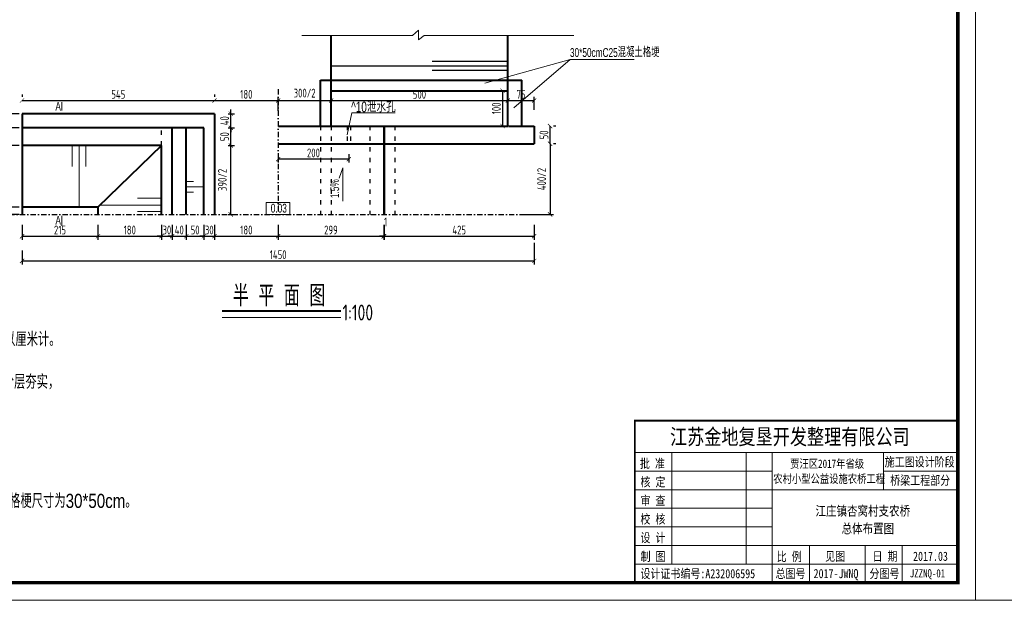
# Model space of a CAD drawing. Header units: inches. Extents: x 112594 to 193184, y 44995 to 116598.
# Tile 81 of 153: x 114130 to 116918, y 103116 to 104759. Entities that reach past the tile are written whole.
import ezdxf

# ---------------------------------------------------------------- set-up
doc = ezdxf.new("R2010")
doc.units = ezdxf.units.IN
doc.header["$MEASUREMENT"] = 0
doc.linetypes.add('ACAD_ISO03W100', pattern=[30, 12, -18])
doc.linetypes.add('DASHDOTX2', pattern=[2, 1, -0.5, 0, -0.5])
doc.layers.get('0').update_dxf_attribs({"lineweight": 15})
for name, color, linetype in [('1', 7, 'Continuous'), ('轴线', 3, 'DASHDOTX2'), ('配筋2', 2, 'Continuous')]:
    doc.layers.add(name, color=color, linetype=linetype)
for name, color, linetype, lineweight in [('BM1', 7, 'Continuous', 15), ('原石', 6, 'Continuous', 40), ('文字', 7, 'Continuous', 20), ('虚线', 2, 'ACAD_ISO03W100', 25), ('轮廓线', 1, 'Continuous', 40)]:
    doc.layers.add(name, color=color, linetype=linetype, lineweight=lineweight)
doc.styles.add('hz-e', font='hztxt_e.shx', dxfattribs={"width": 0.75, "bigfont": 'hztxt.shx'})
doc.styles.add('HZTXT', font='tssdeng.shx', dxfattribs={"width": 0.75, "bigfont": 'hztxt.shx'})
doc.styles.get("Standard").update_dxf_attribs({"font": 'hztxt_e.shx', "width": 0.7, "bigfont": 'hztxt.shx'})
doc.styles.add('图框', font='SIMFANG.TTF', dxfattribs={"width": 0.8, "height": 4})
doc.dimstyles.new('3', dxfattribs={"dimtxt": 25, "dimasz": 12, "dimexe": 10, "dimexo": 30, "dimgap": 5, "dimtad": 1, "dimdec": 0, "dimzin": 0, "dimdsep": 46, "dimtxsty": 'HZTXT', "dimblk": 'ARCHTICK', "dimcen": 0, "dimclrt": 7, "dimazin": 2, "dimtfac": 1, "dimtdec": 0, "dimtix": 1, "dimtmove": 2, "dimatfit": 3, "dimfxl": 250, "dimtolj": 1, "dimtzin": 0, "dimarcsym": 0})

# ---------------------------------------------------------------- blocks, each defined once
blk = doc.blocks.new('_ArchTick')
at = {"color": 0, "linetype": 'ByBlock', "const_width": 0.15}
blk.add_lwpolyline([(-0.5, -0.5), (0.5, 0.5)], dxfattribs=at)
blk = doc.blocks.new('*D2134')
at = {"color": 0, "lineweight": -2}
for p, q in [((114137.1, 104547.1), (114137.1, 104540.6)), ((114137.1, 104530.6), (114682.1, 104530.6)), ((114682.1, 104547.1), (114682.1, 104540.6))]:
    blk.add_line(p, q, dxfattribs=at)
at = {"color": 0, "lineweight": -2, "xscale": 12, "yscale": 12, "zscale": 12, "rotation": 180}
blk.add_blockref('_ArchTick', (114137.1, 104530.6), dxfattribs=at)
at = {"color": 0, "lineweight": -2, "xscale": 12, "yscale": 12, "zscale": 12}
blk.add_blockref('_ArchTick', (114682.1, 104530.6), dxfattribs=at)
at = {"color": 7, "insert": (114409.6, 104548.1), "char_height": 25, "attachment_point": 5, "style": 'HZTXT'}
blk.add_mtext('\\A1;545', dxfattribs=at)
blk = doc.blocks.new('*D2135')
at = {"color": 0, "lineweight": -2}
for p, q in [((114137.1, 104178.3), (114137.1, 104136.6)), ((114352.1, 104178.3), (114352.1, 104136.6)), ((114137.1, 104146.6), (114352.1, 104146.6))]:
    blk.add_line(p, q, dxfattribs=at)
at = {"color": 0, "lineweight": -2, "xscale": 12, "yscale": 12, "zscale": 12, "rotation": 180}
blk.add_blockref('_ArchTick', (114137.1, 104146.6), dxfattribs=at)
at = {"color": 0, "lineweight": -2, "xscale": 12, "yscale": 12, "zscale": 12}
blk.add_blockref('_ArchTick', (114352.1, 104146.6), dxfattribs=at)
at = {"color": 7, "insert": (114244.6, 104164.1), "char_height": 25, "attachment_point": 5, "style": 'HZTXT'}
blk.add_mtext('\\A1;215', dxfattribs=at)
blk = doc.blocks.new('*D2136')
at = {"color": 0, "lineweight": -2}
for p, q in [((114352.1, 104178.3), (114352.1, 104136.6)), ((114532.1, 104178.3), (114532.1, 104136.6)), ((114352.1, 104146.6), (114532.1, 104146.6))]:
    blk.add_line(p, q, dxfattribs=at)
at = {"color": 0, "lineweight": -2, "xscale": 12, "yscale": 12, "zscale": 12, "rotation": 180}
blk.add_blockref('_ArchTick', (114352.1, 104146.6), dxfattribs=at)
at = {"color": 0, "lineweight": -2, "xscale": 12, "yscale": 12, "zscale": 12}
blk.add_blockref('_ArchTick', (114532.1, 104146.6), dxfattribs=at)
at = {"color": 7, "insert": (114442.1, 104164.1), "char_height": 25, "attachment_point": 5, "style": 'HZTXT'}
blk.add_mtext('\\A1;180', dxfattribs=at)
blk = doc.blocks.new('*D2181')
at = {"color": 0, "lineweight": -2}
for p, q in [((114532.1, 104178.3), (114532.1, 104136.6)), ((114562.1, 104178.3), (114562.1, 104136.6)), ((114532.1, 104146.6), (114520.1, 104146.6)), ((114532.1, 104146.6), (114562.1, 104146.6)), ((114562.1, 104146.6), (114574.1, 104146.6))]:
    blk.add_line(p, q, dxfattribs=at)
at = {"color": 0, "lineweight": -2, "xscale": 12, "yscale": 12, "zscale": 12}
blk.add_blockref('_ArchTick', (114532.1, 104146.6), dxfattribs=at)
at = {"color": 0, "lineweight": -2, "xscale": 12, "yscale": 12, "zscale": 12, "rotation": 180}
blk.add_blockref('_ArchTick', (114562.1, 104146.6), dxfattribs=at)
at = {"color": 7, "insert": (114547.1, 104164.1), "char_height": 25, "attachment_point": 5, "style": 'HZTXT'}
blk.add_mtext('\\A1;30', dxfattribs=at)
blk = doc.blocks.new('*D2137')
at = {"color": 0, "lineweight": -2}
for p, q in [((114562.1, 104178.3), (114562.1, 104136.6)), ((114602.1, 104178.3), (114602.1, 104136.6)), ((114562.1, 104146.6), (114550.1, 104146.6)), ((114562.1, 104146.6), (114602.1, 104146.6)), ((114602.1, 104146.6), (114614.1, 104146.6))]:
    blk.add_line(p, q, dxfattribs=at)
at = {"color": 0, "lineweight": -2, "xscale": 12, "yscale": 12, "zscale": 12}
blk.add_blockref('_ArchTick', (114562.1, 104146.6), dxfattribs=at)
at = {"color": 0, "lineweight": -2, "xscale": 12, "yscale": 12, "zscale": 12, "rotation": 180}
blk.add_blockref('_ArchTick', (114602.1, 104146.6), dxfattribs=at)
at = {"color": 7, "insert": (114582.1, 104164.1), "char_height": 25, "attachment_point": 5, "style": 'HZTXT'}
blk.add_mtext('\\A1;40', dxfattribs=at)
blk = doc.blocks.new('*D2182')
at = {"color": 0, "lineweight": -2}
for p, q in [((114602.1, 104178.3), (114602.1, 104136.6)), ((114652.1, 104178.3), (114652.1, 104136.6)), ((114602.1, 104146.6), (114652.1, 104146.6))]:
    blk.add_line(p, q, dxfattribs=at)
at = {"color": 0, "lineweight": -2, "xscale": 12, "yscale": 12, "zscale": 12, "rotation": 180}
blk.add_blockref('_ArchTick', (114602.1, 104146.6), dxfattribs=at)
at = {"color": 0, "lineweight": -2, "xscale": 12, "yscale": 12, "zscale": 12}
blk.add_blockref('_ArchTick', (114652.1, 104146.6), dxfattribs=at)
at = {"color": 7, "insert": (114627.1, 104164.1), "char_height": 25, "attachment_point": 5, "style": 'HZTXT'}
blk.add_mtext('\\A1;50', dxfattribs=at)
blk = doc.blocks.new('*D2183')
at = {"color": 0, "lineweight": -2}
for p, q in [((115161.1, 104178.3), (115161.1, 104136.6)), ((115162.1, 104178.3), (115162.1, 104136.6)), ((115161.1, 104146.6), (115149.1, 104146.6)), ((115161.1, 104146.6), (115162.1, 104146.6)), ((115162.1, 104146.6), (115174.1, 104146.6))]:
    blk.add_line(p, q, dxfattribs=at)
at = {"color": 0, "lineweight": -2, "xscale": 12, "yscale": 12, "zscale": 12}
blk.add_blockref('_ArchTick', (115161.1, 104146.6), dxfattribs=at)
at = {"color": 0, "lineweight": -2, "xscale": 12, "yscale": 12, "zscale": 12, "rotation": 180}
blk.add_blockref('_ArchTick', (115162.1, 104146.6), dxfattribs=at)
at = {"color": 7, "insert": (115166.5, 104187), "char_height": 25, "attachment_point": 5, "style": 'HZTXT'}
blk.add_mtext('\\A1;1', dxfattribs=at)
blk = doc.blocks.new('*D2184')
at = {"color": 0, "lineweight": -2}
for p, q in [((115162.1, 104178.3), (115162.1, 104136.6)), ((115587.1, 104178.3), (115587.1, 104136.6)), ((115162.1, 104146.6), (115587.1, 104146.6))]:
    blk.add_line(p, q, dxfattribs=at)
at = {"color": 0, "lineweight": -2, "xscale": 12, "yscale": 12, "zscale": 12, "rotation": 180}
blk.add_blockref('_ArchTick', (115162.1, 104146.6), dxfattribs=at)
at = {"color": 0, "lineweight": -2, "xscale": 12, "yscale": 12, "zscale": 12}
blk.add_blockref('_ArchTick', (115587.1, 104146.6), dxfattribs=at)
at = {"color": 7, "insert": (115374.6, 104164.1), "char_height": 25, "attachment_point": 5, "style": 'HZTXT'}
blk.add_mtext('\\A1;425', dxfattribs=at)
blk = doc.blocks.new('*D2138')
at = {"color": 0, "lineweight": -2}
for p, q in [((115587.1, 104127.5), (115587.1, 104066.7)), ((114137.1, 104106.6), (114137.1, 104066.7)), ((114137.1, 104076.7), (115587.1, 104076.7))]:
    blk.add_line(p, q, dxfattribs=at)
at = {"color": 0, "lineweight": -2, "xscale": 12, "yscale": 12, "zscale": 12, "rotation": 180}
blk.add_blockref('_ArchTick', (114137.1, 104076.7), dxfattribs=at)
at = {"color": 0, "lineweight": -2, "xscale": 12, "yscale": 12, "zscale": 12}
blk.add_blockref('_ArchTick', (115587.1, 104076.7), dxfattribs=at)
at = {"color": 7, "insert": (114862.1, 104094.2), "char_height": 25, "attachment_point": 5, "style": 'HZTXT'}
blk.add_mtext('\\A1;1450', dxfattribs=at)
blk = doc.blocks.new('*D2139')
at = {"color": 0, "lineweight": -2}
for p, q in [((114129, 104228.3), (114080.1, 104228.3)), ((114090.1, 104228.3), (114090.1, 104240.3)), ((114090.1, 104228.3), (114090.1, 104208.3)), ((114129, 104208.3), (114080.1, 104208.3)), ((114090.1, 104208.3), (114090.1, 104196.3))]:
    blk.add_line(p, q, dxfattribs=at)
at = {"color": 0, "lineweight": -2, "xscale": 12, "yscale": 12, "zscale": 12}
for p, rotation in [((114090.1, 104228.3), 270), ((114090.1, 104208.3), 90)]:
    blk.add_blockref('_ArchTick', p, dxfattribs=dict(at, rotation=rotation))
at = {"color": 7, "insert": (114072.6, 104218.3), "char_height": 25, "attachment_point": 5, "rotation": 90, "style": 'HZTXT'}
blk.add_mtext('\\A1;20', dxfattribs=at)
blk = doc.blocks.new('*D2140')
at = {"color": 0, "lineweight": -2}
for p, q in [((115632, 104408.3), (115632, 104458.3)), ((115648.1, 104458.3), (115642, 104458.3)), ((115648.1, 104408.3), (115642, 104408.3))]:
    blk.add_line(p, q, dxfattribs=at)
at = {"color": 0, "lineweight": -2, "xscale": 12, "yscale": 12, "zscale": 12}
for p, rotation in [((115632, 104458.3), 90), ((115632, 104408.3), 270)]:
    blk.add_blockref('_ArchTick', p, dxfattribs=dict(at, rotation=rotation))
at = {"color": 7, "insert": (115614.5, 104433.3), "char_height": 25, "attachment_point": 5, "rotation": 90, "style": 'HZTXT'}
blk.add_mtext('\\A1;50', dxfattribs=at)
blk = doc.blocks.new('*D2141')
at = {"color": 0, "lineweight": -2}
for p, q in [((114720.7, 104403.3), (114738.2, 104403.3)), ((114728.2, 104208.3), (114728.2, 104403.3)), ((114720.7, 104208.3), (114738.2, 104208.3))]:
    blk.add_line(p, q, dxfattribs=at)
at = {"color": 0, "lineweight": -2, "xscale": 12, "yscale": 12, "zscale": 12}
for p, rotation in [((114728.2, 104403.3), 90), ((114728.2, 104208.3), 270)]:
    blk.add_blockref('_ArchTick', p, dxfattribs=dict(at, rotation=rotation))
at = {"color": 7, "insert": (114704.1, 104305.8), "char_height": 25, "attachment_point": 5, "rotation": 90, "style": 'HZTXT'}
blk.add_mtext('\\A1;390/2', dxfattribs=at)
blk = doc.blocks.new('*D2142')
at = {"color": 0, "lineweight": -2}
for p, q in [((114720.7, 104453.3), (114738.2, 104453.3)), ((114728.2, 104403.3), (114728.2, 104453.3)), ((114720.7, 104403.3), (114738.2, 104403.3))]:
    blk.add_line(p, q, dxfattribs=at)
at = {"color": 0, "lineweight": -2, "xscale": 12, "yscale": 12, "zscale": 12}
for p, rotation in [((114728.2, 104453.3), 90), ((114728.2, 104403.3), 270)]:
    blk.add_blockref('_ArchTick', p, dxfattribs=dict(at, rotation=rotation))
at = {"color": 7, "insert": (114710.7, 104428.3), "char_height": 25, "attachment_point": 5, "rotation": 90, "style": 'HZTXT'}
blk.add_mtext('\\A1;50', dxfattribs=at)
blk = doc.blocks.new('*D2143')
at = {"color": 0, "lineweight": -2}
for p, q in [((114728.2, 104493.3), (114728.2, 104505.3)), ((114720.7, 104493.3), (114738.2, 104493.3)), ((114728.2, 104453.3), (114728.2, 104493.3)), ((114720.7, 104453.3), (114738.2, 104453.3)), ((114728.2, 104453.3), (114728.2, 104441.3))]:
    blk.add_line(p, q, dxfattribs=at)
at = {"color": 0, "lineweight": -2, "xscale": 12, "yscale": 12, "zscale": 12}
for p, rotation in [((114728.2, 104493.3), 270), ((114728.2, 104453.3), 90)]:
    blk.add_blockref('_ArchTick', p, dxfattribs=dict(at, rotation=rotation))
at = {"color": 7, "insert": (114710.7, 104473.3), "char_height": 25, "attachment_point": 5, "rotation": 90, "style": 'HZTXT'}
blk.add_mtext('\\A1;40', dxfattribs=at)
blk = doc.blocks.new('*D2144')
at = {"color": 0, "lineweight": -2}
for p, q in [((115632, 104408.3), (115632, 104208.3)), ((115648.1, 104408.3), (115642, 104408.3)), ((115548.1, 104208.3), (115642, 104208.3))]:
    blk.add_line(p, q, dxfattribs=at)
at = {"color": 0, "lineweight": -2, "xscale": 12, "yscale": 12, "zscale": 12}
for p, rotation in [((115632, 104408.3), 90), ((115632, 104208.3), 270)]:
    blk.add_blockref('_ArchTick', p, dxfattribs=dict(at, rotation=rotation))
at = {"color": 7, "insert": (115608, 104308.3), "char_height": 25, "attachment_point": 5, "rotation": 90, "style": 'HZTXT'}
blk.add_mtext('\\A1;400/2', dxfattribs=at)
blk = doc.blocks.new('*D2147')
at = {"color": 0, "lineweight": -2}
for p, q in [((114862.1, 104378.3), (114862.1, 104354.7)), ((115062.1, 104364.7), (114862.1, 104364.7)), ((115062.1, 104378.3), (115062.1, 104354.7))]:
    blk.add_line(p, q, dxfattribs=at)
at = {"color": 0, "lineweight": -2, "xscale": 12, "yscale": 12, "zscale": 12, "rotation": 180}
blk.add_blockref('_ArchTick', (114862.1, 104364.7), dxfattribs=at)
at = {"color": 0, "lineweight": -2, "xscale": 12, "yscale": 12, "zscale": 12}
blk.add_blockref('_ArchTick', (115062.1, 104364.7), dxfattribs=at)
at = {"color": 7, "insert": (114962.1, 104382.2), "char_height": 25, "attachment_point": 5, "style": 'HZTXT'}
blk.add_mtext('\\A1;200', dxfattribs=at)
blk = doc.blocks.new('*D2149')
at = {"color": 0, "lineweight": -2}
for p, q in [((114862.1, 104178.3), (114862.1, 104136.6)), ((115161.1, 104178.3), (115161.1, 104136.6)), ((114862.1, 104146.6), (115161.1, 104146.6))]:
    blk.add_line(p, q, dxfattribs=at)
at = {"color": 0, "lineweight": -2, "xscale": 12, "yscale": 12, "zscale": 12, "rotation": 180}
blk.add_blockref('_ArchTick', (114862.1, 104146.6), dxfattribs=at)
at = {"color": 0, "lineweight": -2, "xscale": 12, "yscale": 12, "zscale": 12}
blk.add_blockref('_ArchTick', (115161.1, 104146.6), dxfattribs=at)
at = {"color": 7, "insert": (115011.6, 104164.1), "char_height": 25, "attachment_point": 5, "style": 'HZTXT'}
blk.add_mtext('\\A1;299', dxfattribs=at)
blk = doc.blocks.new('*D2150')
at = {"color": 0, "lineweight": -2}
for p, q in [((114682.1, 104547.1), (114682.1, 104540.6)), ((114682.1, 104530.6), (114862.1, 104530.6)), ((114862.1, 104533.9), (114862.1, 104540.6))]:
    blk.add_line(p, q, dxfattribs=at)
at = {"color": 0, "lineweight": -2, "xscale": 12, "yscale": 12, "zscale": 12, "rotation": 180}
blk.add_blockref('_ArchTick', (114682.1, 104530.6), dxfattribs=at)
at = {"color": 0, "lineweight": -2, "xscale": 12, "yscale": 12, "zscale": 12}
blk.add_blockref('_ArchTick', (114862.1, 104530.6), dxfattribs=at)
at = {"color": 7, "insert": (114772.1, 104548.1), "char_height": 25, "attachment_point": 5, "style": 'HZTXT'}
blk.add_mtext('\\A1;180', dxfattribs=at)
blk = doc.blocks.new('*D2151')
at = {"color": 0, "lineweight": -2}
for p, q in [((114682.1, 104178.3), (114682.1, 104136.6)), ((114862.1, 104178.3), (114862.1, 104136.6)), ((114682.1, 104146.6), (114862.1, 104146.6))]:
    blk.add_line(p, q, dxfattribs=at)
at = {"color": 0, "lineweight": -2, "xscale": 12, "yscale": 12, "zscale": 12, "rotation": 180}
blk.add_blockref('_ArchTick', (114682.1, 104146.6), dxfattribs=at)
at = {"color": 0, "lineweight": -2, "xscale": 12, "yscale": 12, "zscale": 12}
blk.add_blockref('_ArchTick', (114862.1, 104146.6), dxfattribs=at)
at = {"color": 7, "insert": (114772.1, 104164.1), "char_height": 25, "attachment_point": 5, "style": 'HZTXT'}
blk.add_mtext('\\A1;180', dxfattribs=at)
blk = doc.blocks.new('*D2153')
at = {"color": 0, "lineweight": -2}
for p, q in [((114129, 104453.3), (114080.1, 104453.3)), ((114090.1, 104453.3), (114090.1, 104403.3)), ((114129, 104403.3), (114080.1, 104403.3))]:
    blk.add_line(p, q, dxfattribs=at)
at = {"color": 0, "lineweight": -2, "xscale": 12, "yscale": 12, "zscale": 12}
for p, rotation in [((114090.1, 104453.3), 90), ((114090.1, 104403.3), 270)]:
    blk.add_blockref('_ArchTick', p, dxfattribs=dict(at, rotation=rotation))
at = {"color": 7, "insert": (114072.6, 104428.3), "char_height": 25, "attachment_point": 5, "rotation": 90, "style": 'HZTXT'}
blk.add_mtext('\\A1;50', dxfattribs=at)
blk = doc.blocks.new('*D2154')
at = {"color": 0, "lineweight": -2}
for p, q in [((114090.1, 104493.3), (114090.1, 104505.3)), ((114129, 104493.3), (114080.1, 104493.3)), ((114090.1, 104493.3), (114090.1, 104453.3)), ((114129, 104453.3), (114080.1, 104453.3)), ((114090.1, 104453.3), (114090.1, 104441.3))]:
    blk.add_line(p, q, dxfattribs=at)
at = {"color": 0, "lineweight": -2, "xscale": 12, "yscale": 12, "zscale": 12}
for p, rotation in [((114090.1, 104493.3), 270), ((114090.1, 104453.3), 90)]:
    blk.add_blockref('_ArchTick', p, dxfattribs=dict(at, rotation=rotation))
at = {"color": 7, "insert": (114072.6, 104473.3), "char_height": 25, "attachment_point": 5, "rotation": 90, "style": 'HZTXT'}
blk.add_mtext('\\A1;40', dxfattribs=at)
blk = doc.blocks.new('*D2158')
at = {"color": 0, "lineweight": -2}
for p, q in [((114652.1, 104178.3), (114652.1, 104136.6)), ((114682.1, 104178.3), (114682.1, 104136.6)), ((114652.1, 104146.6), (114640.1, 104146.6)), ((114652.1, 104146.6), (114682.1, 104146.6)), ((114682.1, 104146.6), (114694.1, 104146.6))]:
    blk.add_line(p, q, dxfattribs=at)
at = {"color": 0, "lineweight": -2, "xscale": 12, "yscale": 12, "zscale": 12}
blk.add_blockref('_ArchTick', (114652.1, 104146.6), dxfattribs=at)
at = {"color": 0, "lineweight": -2, "xscale": 12, "yscale": 12, "zscale": 12, "rotation": 180}
blk.add_blockref('_ArchTick', (114682.1, 104146.6), dxfattribs=at)
at = {"color": 7, "insert": (114667.1, 104164.1), "char_height": 25, "attachment_point": 5, "style": 'HZTXT'}
blk.add_mtext('\\A1;30', dxfattribs=at)
blk = doc.blocks.new('*D2161')
at = {"color": 0, "lineweight": -2}
for p, q in [((114129, 104403.3), (114080.1, 104403.3)), ((114090.1, 104403.3), (114090.1, 104228.3)), ((114129, 104228.3), (114080.1, 104228.3))]:
    blk.add_line(p, q, dxfattribs=at)
at = {"color": 0, "lineweight": -2, "xscale": 12, "yscale": 12, "zscale": 12}
for p, rotation in [((114090.1, 104403.3), 90), ((114090.1, 104228.3), 270)]:
    blk.add_blockref('_ArchTick', p, dxfattribs=dict(at, rotation=rotation))
at = {"color": 7, "insert": (114072.6, 104315.8), "char_height": 25, "attachment_point": 5, "rotation": 90, "style": 'HZTXT'}
blk.add_mtext('\\A1;175', dxfattribs=at)
blk = doc.blocks.new('*D2163')
at = {"color": 0, "lineweight": -2}
for p, q in [((114862.1, 104501.4), (114862.1, 104540.6)), ((114862.1, 104530.6), (115012.1, 104530.6)), ((115012.1, 104501.4), (115012.1, 104540.6))]:
    blk.add_line(p, q, dxfattribs=at)
at = {"color": 0, "lineweight": -2, "xscale": 12, "yscale": 12, "zscale": 12, "rotation": 180}
blk.add_blockref('_ArchTick', (114862.1, 104530.6), dxfattribs=at)
at = {"color": 0, "lineweight": -2, "xscale": 12, "yscale": 12, "zscale": 12}
blk.add_blockref('_ArchTick', (115012.1, 104530.6), dxfattribs=at)
at = {"color": 7, "insert": (114937.1, 104551.5), "char_height": 25, "attachment_point": 5, "style": 'HZTXT'}
blk.add_mtext('\\A1;300/2', dxfattribs=at)
blk = doc.blocks.new('*D2164')
at = {"color": 0, "lineweight": -2}
for p, q in [((115012.1, 104501.4), (115012.1, 104540.6)), ((115012.1, 104530.6), (115512.1, 104530.6)), ((115512.1, 104501.4), (115512.1, 104540.6))]:
    blk.add_line(p, q, dxfattribs=at)
at = {"color": 0, "lineweight": -2, "xscale": 12, "yscale": 12, "zscale": 12, "rotation": 180}
blk.add_blockref('_ArchTick', (115012.1, 104530.6), dxfattribs=at)
at = {"color": 0, "lineweight": -2, "xscale": 12, "yscale": 12, "zscale": 12}
blk.add_blockref('_ArchTick', (115512.1, 104530.6), dxfattribs=at)
at = {"color": 7, "insert": (115262.1, 104548.1), "char_height": 25, "attachment_point": 5, "style": 'HZTXT'}
blk.add_mtext('\\A1;500', dxfattribs=at)
blk = doc.blocks.new('*D2165')
at = {"color": 0, "lineweight": -2}
for p, q in [((115512.1, 104504.4), (115512.1, 104540.6)), ((115512.1, 104530.6), (115587.1, 104530.6)), ((115587.1, 104504.4), (115587.1, 104540.6))]:
    blk.add_line(p, q, dxfattribs=at)
at = {"color": 0, "lineweight": -2, "xscale": 12, "yscale": 12, "zscale": 12, "rotation": 180}
blk.add_blockref('_ArchTick', (115512.1, 104530.6), dxfattribs=at)
at = {"color": 0, "lineweight": -2, "xscale": 12, "yscale": 12, "zscale": 12}
blk.add_blockref('_ArchTick', (115587.1, 104530.6), dxfattribs=at)
at = {"color": 7, "insert": (115549.6, 104548.1), "char_height": 25, "attachment_point": 5, "style": 'HZTXT'}
blk.add_mtext('\\A1;75', dxfattribs=at)
blk = doc.blocks.new('*D2343')
at = {"color": 0, "lineweight": -2}
for p, q in [((115497.3, 104558.3), (115487.3, 104558.3)), ((115497.3, 104558.3), (115497.3, 104458.3)), ((115497.3, 104458.3), (115487.3, 104458.3))]:
    blk.add_line(p, q, dxfattribs=at)
at = {"color": 0, "lineweight": -2, "xscale": 12, "yscale": 12, "zscale": 12}
for p, rotation in [((115497.3, 104558.3), 90), ((115497.3, 104458.3), 270)]:
    blk.add_blockref('_ArchTick', p, dxfattribs=dict(at, rotation=rotation))
at = {"color": 7, "insert": (115479.8, 104508.3), "char_height": 25, "attachment_point": 5, "rotation": 90, "style": 'HZTXT'}
blk.add_mtext('\\A1;100', dxfattribs=at)

msp = doc.modelspace()

# ---------------------------------------------------------------- linework, layer by layer
for p, q in [((115242.72902, 104714.2253), (115259.05805, 104729.18739)), ((115259.05805, 104729.18739), (115259.05805, 104701.81905)), ((114928.8465, 104714.2253), (115242.72902, 104714.2253)), ((115259.05805, 104701.81905), (115275.42552, 104714.2253)), ((115275.42552, 104714.2253), (115699.04294, 104714.2253)), ((115447.41196, 104579.34461), (115688.49005, 104646.10886)), ((115688.49005, 104646.10886), (115529.54351, 104510.10209)), ((115870.16588, 104646.10886), (115688.49005, 104646.10886)), ((114249.30937, 104502.2393), (114249.30937, 104525.55132)), ((115057.65439, 104433.30282), (115070.56231, 104495.32904)), ((115193.36045, 104495.32904), (115070.56231, 104495.32904)), ((114279.35523, 104403.30282), (114279.35523, 104343.84059)), ((114298.83661, 104403.30282), (114298.83661, 104228.30282)), ((114317.80796, 104403.30282), (114317.80796, 104343.84059)), ((115045.63234, 104339.76331), (115034.96831, 104311.07392)), ((115045.63234, 104339.76331), (115045.63234, 104246.05939)), ((114602.11826, 104301.36273), (114622.11826, 104301.36273)), ((114602.11826, 104286.36273), (114652.11826, 104286.36273)), ((114532.11826, 104253.77359), (114463.94624, 104253.77359)), ((114602.11826, 104271.36273), (114622.11826, 104271.36273)), ((114356.48418, 104234.75601), (114532.11826, 104234.75601)), ((114249.30937, 104175.7909), (114249.30937, 104204.10292)), ((114532.11826, 104216.81232), (114463.94624, 104216.81232))]:
    msp.add_line(p, q)
at = {"lineweight": -3}
for p, q in [((115512.11826, 104641.08888), (115298.12992, 104641.08888)), ((115512.11826, 104628.04724), (115012.11826, 104628.04724)), ((115512.11826, 104615.62713), (115298.12992, 104615.62713))]:
    msp.add_line(p, q, dxfattribs=at)
at = {"ltscale": 2}
msp.add_line((114703.73243, 103916.10689), (115039.5742, 103916.10689), dxfattribs=at)
msp.add_lwpolyline([(114828.67818, 104241.95356), (114895.55834, 104241.95356), (114895.55834, 104208.30282), (114828.67818, 104208.30282)], close=True)
at = {"layer": 'BM1', "linetype": 'Continuous'}
for p, q in [((116836.39029, 106116.66631), (116836.39029, 103116.36325)), ((116836.39029, 106116.66631), (116836.39029, 103116.36325)), ((116836.39029, 106116.66631), (116836.39029, 103116.36325)), ((116836.39029, 106116.66631), (116836.39029, 103116.36325)), ((116836.39029, 103116.36325), (112593.56197, 103116.36325)), ((121079.21862, 103116.36325), (116836.39029, 103116.36325))]:
    msp.add_line(p, q, dxfattribs=at)
at = {"layer": 'BM1', "color": 0, "linetype": 'Continuous'}
for p, q in [((116836.39029, 106086.36022), (116836.39029, 103116.36325)), ((116836.39029, 106086.36022), (116836.39029, 103116.36325)), ((116836.39029, 106086.36022), (116836.39029, 103116.36325)), ((116836.39029, 106086.36022), (116836.39029, 103116.36325)), ((116836.39029, 106086.36022), (116836.39029, 103116.36325)), ((115871.75079, 103624.43138), (116786.3954, 103624.43138)), ((115871.75079, 103624.43138), (115871.75079, 103166.35814)), ((115871.75079, 103166.35814), (115871.75079, 103624.43138)), ((115871.75079, 103534.31862), (116786.3954, 103534.31862)), ((115976.88236, 103218.92393), (115976.88236, 103534.31862)), ((116187.14548, 103534.31862), (116187.14548, 103218.92393)), ((116260.73758, 103534.31862), (116260.73758, 103166.35814)), ((116576.13227, 103429.18705), (116576.13227, 103534.31862)), ((115871.75079, 103481.75283), (116260.73758, 103481.75283)), ((116576.13227, 103481.75283), (116786.3954, 103481.75283)), ((115871.75079, 103429.18705), (116786.3954, 103429.18705)), ((115871.75079, 103376.62127), (116260.73758, 103376.62127)), ((115871.75079, 103324.05549), (116260.73758, 103324.05549)), ((115871.75079, 103271.48971), (116786.3954, 103271.48971)), ((116365.86914, 103271.48971), (116365.86914, 103166.35814)), ((116523.56649, 103271.48971), (116523.56649, 103166.35814)), ((116628.69805, 103271.48971), (116628.69805, 103218.92393)), ((116628.69805, 103166.35814), (116628.69805, 103271.48971)), ((115871.75079, 103218.92393), (116786.3954, 103218.92393))]:
    msp.add_line(p, q, dxfattribs=at)
at = {"layer": 'BM1', "color": 0, "linetype": 'Continuous', "const_width": 9.99898}
msp.add_lwpolyline([(112761.40607, 103166.35814), (112761.40607, 106036.36532), (116786.3954, 106036.36532), (116786.3954, 103166.35814)], close=True, dxfattribs=at)
at = {"layer": 'BM1', "color": 0, "linetype": 'Continuous', "const_width": 5.25658}
msp.add_lwpolyline([(116786.3954, 103624.43138), (115871.75079, 103624.43138), (115871.75079, 103166.35814)], dxfattribs=at)
at = {"layer": '原石'}
for p, q in [((114982.11826, 104588.30282), (115552.11826, 104588.30282)), ((115012.11826, 104558.30282), (115512.11826, 104558.30282))]:
    msp.add_line(p, q, dxfattribs=at)
at = {"layer": '虚线'}
for p, q in [((114532.11826, 104403.30282), (114532.11826, 104453.30282)), ((114982.11826, 104458.30282), (114982.11826, 104208.30282)), ((115012.11826, 104458.30282), (115012.11826, 104208.30282)), ((115057.11826, 104458.30282), (115057.11826, 104408.30282)), ((115067.11826, 104458.30282), (115067.11826, 104408.30282)), ((115122.11826, 104458.30282), (115122.11826, 104208.30282)), ((115192.11826, 104458.30282), (115192.11826, 104208.30282))]:
    msp.add_line(p, q, dxfattribs=at)
at = {"layer": '轮廓线'}
for p, q in [((115012.11826, 104458.30282), (115012.11826, 104714.2253)), ((115512.11826, 104458.30282), (115512.11826, 104714.2253)), ((114982.11826, 104458.30282), (114982.11826, 104588.30282)), ((115552.11826, 104458.30282), (115552.11826, 104588.30282)), ((114682.11826, 104493.30282), (114137.11826, 104493.30282)), ((114137.11826, 104493.30282), (114137.11826, 104208.30282)), ((114682.11826, 104493.30282), (114682.11826, 104208.30282)), ((114652.11826, 104453.30282), (114137.11826, 104453.30282)), ((114562.11826, 104208.30282), (114562.11826, 104453.30282)), ((114602.11826, 104208.30282), (114602.11826, 104453.30282)), ((114652.11826, 104208.30282), (114652.11826, 104453.30282)), ((114863.11826, 104458.30282), (115161.11826, 104458.30282)), ((115161.11826, 104458.30282), (115161.11826, 104208.30282)), ((115162.11826, 104458.30282), (115512.11826, 104458.30282)), ((115162.11826, 104458.30282), (115162.11826, 104208.30282)), ((115514.11826, 104458.30282), (115587.11826, 104458.30282)), ((115587.11826, 104458.30282), (115587.11826, 104408.30282)), ((114532.11826, 104403.30282), (114137.11826, 104403.30282)), ((114532.11826, 104403.30282), (114352.11826, 104228.30282)), ((114532.11826, 104208.30282), (114532.11826, 104403.30282)), ((114863.11826, 104408.30282), (115161.11826, 104408.30282)), ((115162.11826, 104408.30282), (115587.11826, 104408.30282)), ((114352.11826, 104228.30282), (114137.11826, 104228.30282)), ((114352.11826, 104228.30282), (114352.11826, 104208.30282))]:
    msp.add_line(p, q, dxfattribs=at)
at = {"layer": '轮廓线', "ltscale": 2}
msp.add_line((114703.73243, 103935.37896), (115039.5742, 103935.37896), dxfattribs=at)
at = {"layer": '轴线', "ltscale": 15}
for p, q in [((114862.11826, 104562.27337), (114862.11826, 104208.30282)), ((113980.60826, 104208.30282), (115616.68612, 104208.30282))]:
    msp.add_line(p, q, dxfattribs=at)

# ---------------------------------------------------------------- texts
at = {"width": 0.7}
for s, p in [('30*50cmC25混凝土格埂', (115688.22629, 104653.70709)), ('A', (114231.52291, 104501.69177)), ('0.03', (114841.23811, 104213.31696)), ('A', (114231.52291, 104179.0223))]:
    msp.add_text(s, height=25, dxfattribs=at).set_placement(p)
at = {"style": 'hz-e', "width": 0.8}
for s, p in [('1、设计荷载标准为公路Ⅱ级折减,车道荷载折减0.8,车辆荷载折减0.7。', (113032.30249, 103953.45131)), ('3、图中尺寸单位:高程以米计（相对高程，以附近路面为0m起算），其余以厘米计。', (113030.99708, 103835.27078)), ('5、混凝土路面以下80cm桥台回填土采用5%%%石灰土。其余回填土，并应分层夯实，', (113028.24644, 103714.66442)), ('7、伸缩缝采用三毡二油嵌缝，现浇板下垫2cm四毡三油支座。', (113030.11456, 103548.97923)), ('10、桥台内、外采用C25混凝土护砌，厚15cm，下设砂石垫层15cm；格梗尺寸为30*50cm。', (113029.22828, 103377.69898))]:
    msp.add_text(s, height=40, dxfattribs=at).set_placement(p)
at = {"lineweight": -3, "insert": (115009.65609, 104254.557), "char_height": 25, "width": 345.38, "attachment_point": 1, "rotation": 90}
msp.add_mtext('1.5%', dxfattribs=at)
at = {"layer": '1', "color": 7, "linetype": 'Continuous', "style": '图框', "width": 0.8}
for s, height, p in [('江苏金地复垦开发整理有限公司 ', 44.4121037, (115971.55837, 103556.91841)), ('批 准', 25.907061, (115886.47025, 103490.65126)), ('贾汪区2017年省级', 23.551873, (116311.45059, 103490.9856)), ('核 定', 25.907061, (115887.79309, 103438.3574)), ('农村小型公益设施农桥工程', 23.5518732, (116263.72805, 103448.37775)), ('审 查', 25.907061, (115887.79309, 103385.79161)), ('校 核', 25.907061, (115887.79309, 103333.22583)), ('设 计', 25.907061, (115887.79309, 103280.66005)), ('制 图', 25.907061, (115888.13406, 103227.36669)), ('比 例', 25.907061, (116273.55439, 103227.0888)), ('见图', 25.907061, (116410.87506, 103228.011)), ('日 期', 25.907061, (116544.86554, 103228.011)), ('2017.03', 25.907061, (116659.45687, 103228.011)), ('设计证书编号:A232006595 ', 25.9070605, (115887.8097, 103178.88792)), ('总图号', 25.907061, (116270.14984, 103179.04134)), ('2017-JWNQ', 25.907061, (116377.89806, 103179.04134)), ('分图号', 25.907061, (116536.15614, 103179.04134))]:
    msp.add_text(s, height=height, dxfattribs=at).set_placement(p)
at = {"layer": '1', "color": 7, "linetype": 'Continuous', "char_height": 25.907061, "width": 215.1817481, "attachment_point": 5, "style": '图框'}
for s, insert in [('施工图设计阶段', (116678.13533, 103506.50204)), ('桥梁工程部分', (116679.65423, 103454.41355))]:
    msp.add_mtext(s, dxfattribs=dict(at, insert=insert))
at = {"layer": 'BM1', "color": 0, "linetype": 'Continuous', "style": '图框', "width": 0.8}
msp.add_text('JZZNQ-01', height=23, dxfattribs=at).set_placement((116650.26182, 103181.26284))
at = {"layer": '文字', "style": 'HZTXT', "width": 0.75}
for s, height, p in [(' 半 平 面 图', 60, (114706.44351, 103948.14985)), ('1:100', 45, (115044.1651, 103908.04895))]:
    msp.add_text(s, height=height, dxfattribs=at).set_placement(p)
at = {"layer": '文字', "linetype": 'Continuous', "style": '图框', "width": 0.8}
for s, p in [('江庄镇杏窝村支农桥', (116383.19457, 103355.74862)), ('总体布置图', (116457.09215, 103305.7395))]:
    msp.add_text(s, height=27.27551, dxfattribs=at).set_placement(p)
at = {"layer": '配筋2', "width": 0.7}
msp.add_text('^ 10泄水孔', height=30, dxfattribs=at).set_placement((115068.77066, 104497.36392))

# ---------------------------------------------------------------- dimensions: what is measured, and where the dimension line sits
for base, p1, p2, picture, middle in [((114682.11826, 104530.61752), (114137.11826, 104517.14263), (114682.11826, 104517.14263), '*D2134', (114409.61826, 104548.11752)), ((114862.11826, 104530.61752), (114682.11826, 104517.14263), (114862.11826, 104503.94736), '*D2150', (114772.11826, 104548.11752)), ((115512.11826, 104530.61752), (115012.11826, 104471.3996), (115512.11826, 104471.3996), '*D2164', (115262.11826, 104548.11752)), ((115587.11826, 104530.61752), (115512.11826, 104474.42681), (115587.11826, 104474.42681), '*D2165', (115549.61826, 104548.11752)), ((114862.11826, 104364.74585), (115062.11826, 104408.30282), (114862.11826, 104408.30282), '*D2147', (114962.11826, 104382.24585)), ((114352.11826, 104146.60739), (114137.11826, 104208.30282), (114352.11826, 104208.30282), '*D2135', (114244.61826, 104164.10739)), ((114532.11826, 104146.60739), (114352.11826, 104208.30282), (114532.11826, 104208.30282), '*D2136', (114442.11826, 104164.10739)), ((114562.11826, 104146.60739), (114532.11826, 104208.30282), (114562.11826, 104208.30282), '*D2181', (114547.11826, 104164.10739)), ((114602.11826, 104146.60739), (114562.11826, 104208.30282), (114602.11826, 104208.30282), '*D2137', (114582.11826, 104164.10739)), ((114652.11826, 104146.60739), (114602.11826, 104208.30282), (114652.11826, 104208.30282), '*D2182', (114627.11826, 104164.10739)), ((114682.11826, 104146.60739), (114652.11826, 104208.30282), (114682.11826, 104208.30282), '*D2158', (114667.11826, 104164.10739)), ((114862.11826, 104146.60739), (114682.11826, 104208.30282), (114862.11826, 104208.30282), '*D2151', (114772.11826, 104164.10739)), ((115161.11826, 104146.60739), (114862.11826, 104208.30282), (115161.11826, 104208.30282), '*D2149', (115011.61826, 104164.10739)), ((115587.11826, 104146.60739), (115162.11826, 104208.30282), (115587.11826, 104208.30282), '*D2184', (115374.61826, 104164.10739)), ((115587.11826, 104076.69494), (114137.11826, 104136.60739), (115587.11826, 104157.45511), '*D2138', (114862.11826, 104094.19494))]:
    dim = msp.add_linear_dim(base=base, p1=p1, p2=p2, dimstyle='3')
    dim.commit()
    dim.dimension.update_dxf_attribs({"geometry": picture, "text_midpoint": middle})
dim = msp.add_linear_dim(base=(115012.11826, 104530.61752), p1=(114862.11826, 104471.3996), p2=(115012.11826, 104471.3996), text='<>/2', dimstyle='3', override={"dimlfac": 2})
dim.commit()
dim.dimension.update_dxf_attribs({"geometry": '*D2163', "text_midpoint": (114937.11826, 104551.48291)})
dim = msp.add_linear_dim(base=(115497.26984, 104458.30282), p1=(115497.26984, 104558.30282), p2=(115497.26984, 104458.30282), angle=90, dimstyle='3', override={"dimfxl": 40, "dimfxlon": 1})
dim.commit()
dim.dimension.update_dxf_attribs({"geometry": '*D2343', "text_midpoint": (115479.76984, 104508.30282)})
for base, p1, p2, picture, middle in [((114090.1109, 104453.30282), (114159.01855, 104493.30282), (114159.01855, 104453.30282), '*D2154', (114072.6109, 104473.30282)), ((114728.17731, 104493.30282), (114690.71532, 104453.30282), (114690.71532, 104493.30282), '*D2143', (114710.67731, 104473.30282)), ((114090.1109, 104403.30282), (114159.01855, 104453.30282), (114159.01855, 104403.30282), '*D2153', (114072.6109, 104428.30282)), ((114728.17731, 104453.30282), (114690.71532, 104403.30282), (114690.71532, 104453.30282), '*D2142', (114710.67731, 104428.30282)), ((115632.04261, 104458.30282), (115618.14579, 104408.30282), (115618.14579, 104458.30282), '*D2140', (115614.54261, 104433.30282)), ((114090.1109, 104228.30282), (114159.01855, 104403.30282), (114159.01855, 104228.30282), '*D2161', (114072.6109, 104315.80282)), ((114090.1109, 104208.30282), (114159.01855, 104228.30282), (114159.01855, 104208.30282), '*D2139', (114072.6109, 104218.30282))]:
    dim = msp.add_linear_dim(base=base, p1=p1, p2=p2, angle=90, dimstyle='3')
    dim.commit()
    dim.dimension.update_dxf_attribs({"geometry": picture, "text_midpoint": middle})
for base, p1, p2, picture, middle in [((115632.04261, 104208.30282), (115618.14579, 104408.30282), (115518.14579, 104208.30282), '*D2144', (115607.99499, 104308.30282)), ((114728.17731, 104403.30282), (114690.71532, 104208.30282), (114690.71532, 104403.30282), '*D2141', (114704.12969, 104305.80282))]:
    dim = msp.add_linear_dim(base=base, p1=p1, p2=p2, angle=90, text='<>/2', dimstyle='3', override={"dimlfac": 2})
    dim.commit()
    dim.dimension.update_dxf_attribs({"geometry": picture, "text_midpoint": middle})
dim = msp.add_linear_dim(base=(115162.11826, 104146.60739), p1=(115161.11826, 104208.30282), p2=(115162.11826, 104208.30282), dimstyle='3')
dim.commit()
dim.dimension.update_dxf_attribs({"geometry": '*D2183', "text_midpoint": (115166.53468, 104186.9621), "dimtype": 160})

doc.saveas('drawing.dxf')
